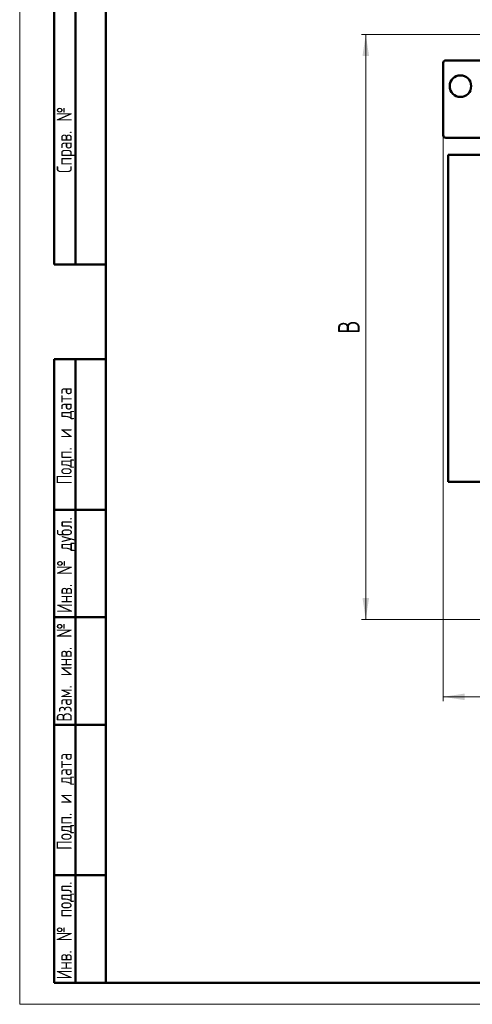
# Model space of a CAD drawing. Header units: millimetres. Extents: x 0 to 1498, y 0 to 2100.
# Tile 1 of 6: x 0 to 526, y 0 to 1145. Entities that reach past the tile are written whole.
import ezdxf

# ---------------------------------------------------------------- set-up
doc = ezdxf.new("R2010")
doc.units = ezdxf.units.MM
doc.header["$LTSCALE"] = 5
doc.linetypes.add('SLD-Сплошная', pattern=[0])
doc.styles.add('SLDTEXTSTYLE0', font='TXT', dxfattribs={"width": 0.7})
doc.styles.add('SLDTEXTSTYLE1', font='TXT', dxfattribs={"width": 0.7, "bigfont": 'bigfont'})
doc.dimstyles.new('SLDDIMSTYLE0', dxfattribs={"dimtxt": 25, "dimasz": 25, "dimexe": 0, "dimexo": 0.0625, "dimgap": 6.25, "dimtad": 2, "dimdec": 1, "dimrnd": 1e-09, "dimzin": 12, "dimdsep": 46, "dimtxsty": 'SLDTEXTSTYLE0', "dimsah": 1, "dimcen": 0.09, "dimadec": 0, "dimazin": 3, "dimtfac": 1, "dimtdec": 3, "dimtofl": 0, "dimtmove": 0, "dimatfit": 3, "dimfxl": 0, "dimfrac": 2, "dimtolj": 1, "dimtzin": 12, "dimarcsym": 0})

# ---------------------------------------------------------------- blocks, each defined once
blk = doc.blocks.new('_D')
at = {"color": 7, "linetype": 'SLD-Сплошная', "lineweight": 0}
for p, q in [((492.1, 1010.4), (492.1, 352.5)), ((1111, 846.3), (1111, 352.5)), ((492.1, 357.5), (1111, 357.5))]:
    blk.add_line(p, q, dxfattribs=at)
at = {"color": 7, "linetype": 'SLD-Сплошная', "lineweight": 18}
for points in [[(492.1, 357.5), (517.1, 353.6), (517.1, 361.3)], [(1111, 357.5), (1086, 361.3), (1086, 353.6)]]:
    blk.add_solid(points, dxfattribs=at)
at = {"color": 7, "linetype": 'SLD-Сплошная', "lineweight": 18, "insert": (791.8, 389.7), "char_height": 25, "attachment_point": 1, "style": 'SLDTEXTSTYLE1'}
blk.add_mtext('Ш', dxfattribs=at)
blk = doc.blocks.new('_D_1')
at = {"color": 7, "linetype": 'SLD-Сплошная', "lineweight": 0}
for p, q in [((662.1, 1127.5), (397.1, 1127.5)), ((402.1, 447.5), (402.1, 1127.5)), ((652.1, 447.5), (397.1, 447.5))]:
    blk.add_line(p, q, dxfattribs=at)
at = {"color": 7, "linetype": 'SLD-Сплошная', "lineweight": 18}
for points in [[(402.1, 1127.5), (398.3, 1102.5), (406, 1102.5)], [(402.1, 447.5), (406, 472.5), (398.3, 472.5)]]:
    blk.add_solid(points, dxfattribs=at)
at = {"color": 7, "linetype": 'SLD-Сплошная', "lineweight": 18, "insert": (369.9, 779.5), "char_height": 25, "attachment_point": 1, "rotation": 90, "style": 'SLDTEXTSTYLE1'}
blk.add_mtext('В', dxfattribs=at)

msp = doc.modelspace()

# ---------------------------------------------------------------- linework, layer by layer
at = {"color": 7, "linetype": 'SLD-Сплошная', "lineweight": 18}
for p, q in [((0, 2100), (0, 0)), ((0, 0), (1485, 0))]:
    msp.add_line(p, q, dxfattribs=at)
at = {"color": 7, "linetype": 'SLD-Сплошная', "lineweight": 50}
for p, q in [((100, 2075), (100, 25)), ((100, 2075), (100, 25)), ((40, 860), (40, 1460)), ((40, 860), (40, 1460)), ((65, 860), (65, 1460)), ((65, 860), (65, 1460)), ((492.14, 1010.46), (492.14, 1094.46)), ((495.14, 1097.46), (668.14, 1097.46)), ((547.14, 1007.46), (495.14, 1007.46)), ((498.03, 987.46), (498.03, 607.46)), ((498.03, 987.46), (534.97, 987.46)), ((40, 860), (100, 860)), ((40, 25), (40, 750)), ((40, 750), (100, 750)), ((65, 25), (65, 750)), ((498.03, 607.46), (534.97, 607.46)), ((100, 575), (40, 575)), ((100, 450), (40, 450)), ((100, 325), (40, 325)), ((40, 150), (100, 150)), ((40, 25), (100, 25)), ((100, 25), (1460, 25))]:
    msp.add_line(p, q, dxfattribs=at)
msp.add_circle((512.14, 1067.46), 12.5, dxfattribs=at)
for centre, start, end in [((495.14, 1094.46), 90, 180), ((495.14, 1010.46), 180, 270)]:
    msp.add_arc(centre, 3, start, end, dxfattribs=at)

# ---------------------------------------------------------------- texts
at = {"color": 7, "linetype": 'Continuous', "lineweight": 0, "char_height": 17.5, "attachment_point": 2, "rotation": 90, "style": 'SLDTEXTSTYLE1'}
for s, insert in [('Справ. №', (43.01, 1005.05)), ('Подп. и дата', (43.01, 660.88)), ('Инв. № дубл.', (43.31, 510.68)), ('Взам. инв. №', (43.01, 386.02)), ('Подп. и дата', (43.01, 235.88)), ('Инв. № подл.', (43.01, 85.89))]:
    msp.add_mtext(s, dxfattribs=dict(at, insert=insert))

# ---------------------------------------------------------------- dimensions: what is measured, and where the dimension line sits
at = {"color": 7, "linetype": 'SLD-Сплошная', "lineweight": 18}
dim = msp.add_linear_dim(base=(402.14, 1127.46), p1=(652.14, 447.46), p2=(662.14, 1127.46), angle=90, text='В', dimstyle='SLDDIMSTYLE0', dxfattribs=at)
dim.commit()
dim.dimension.update_dxf_attribs({"geometry": '_D_1', "text_midpoint": (402.14, 787.46), "dimtype": 160})
dim = msp.add_linear_dim(base=(1111.05, 357.46), p1=(492.14, 1010.46), p2=(1111.05, 846.32), text='Ш', dimstyle='SLDDIMSTYLE0', dxfattribs=at)
dim.commit()
dim.dimension.update_dxf_attribs({"geometry": '_D', "text_midpoint": (801.6, 357.46), "dimtype": 160})

doc.saveas('drawing.dxf')
